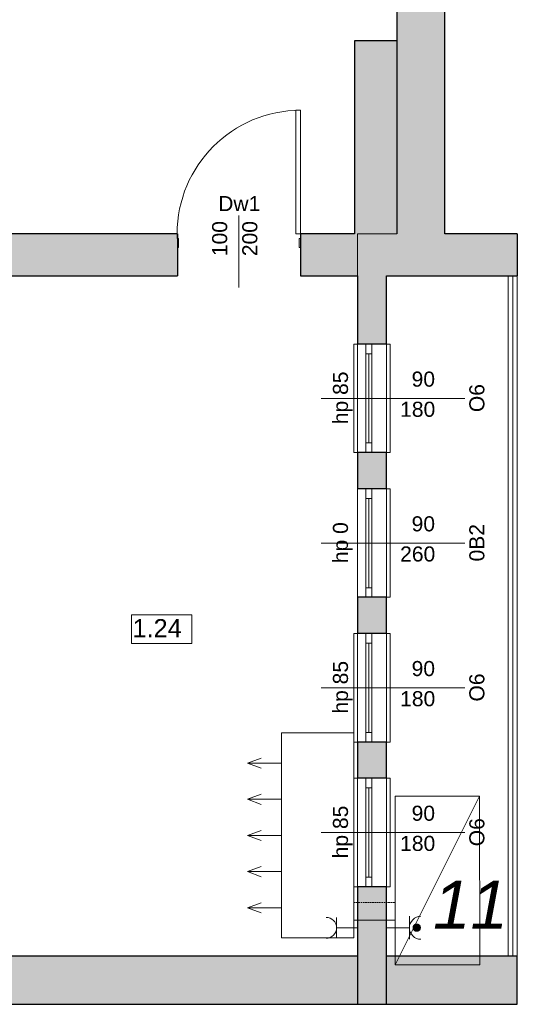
# Model space of a CAD drawing. Header units: centimetres. Extents: x -25572 to 23555, y -2435 to 15405.
# Tile 54 of 134: x 10589 to 11001, y 1643 to 2460. Entities that reach past the tile are written whole.
import ezdxf

# ---------------------------------------------------------------- set-up
doc = ezdxf.new("R2010")
doc.units = ezdxf.units.CM
doc.header["$MEASUREMENT"] = 0
doc.linetypes.add('DASHED', pattern=[1.905, 1.27, -0.635])
doc.linetypes.add('Przerywana', pattern=[24, 12, -12])
for name, color, linetype, lineweight in [('820-G Rysunki Obrazki_Nr_pióra__1', 7, 'Continuous', 13), ('820-G Rysunki Obrazki_Nr_pióra__10', 7, 'Continuous', 13), ('820-G Rysunki Obrazki_Nr_pióra__20', 1, 'Continuous', 13), ('820-G Rysunki Obrazki_Nr_pióra__4', 7, 'Continuous', 13), ('Nowe_210-A Pomieszczenia_Nr_pióra__41', 7, 'Continuous', 15), ('Nowe_220-A Ściany_Nr_pióra__19', 255, 'Continuous', 0), ('Nowe_220-A Ściany_Nr_pióra__23', 7, 'Continuous', 15), ('Nowe_220-A Ściany_Nr_pióra__27', 7, 'Continuous', 25), ('Nowe_220-A Ściany_Nr_pióra__3', 7, 'Continuous', 13), ('Nowe_220-A Ściany_Nr_pióra__7', 7, 'Continuous', 13), ('Nowe_220-A Ściany_Nr_pióra__87', 7, 'Continuous', 13), ('Nowe_260-A Balustrady_Nr_pióra__91', 7, 'Continuous', 13), ('Nowe_450-K Stropy_Nr_pióra__89', 7, 'Continuous', 13)]:
    doc.layers.add(name, color=color, linetype=linetype, lineweight=lineweight)
doc.layers.add('820-G Rysunki Obrazki_Nr_pióra__5', color=7, linetype='Continuous', lineweight=13, true_color=0x40a5ff)
doc.layers.add('Nowe_220-A Ściany_Nr_pióra__45', color=7, linetype='Continuous', lineweight=15, true_color=0x40a5ff)
doc.styles.add('STYL_AUTOMATYCZNY_5', font='arial.ttf')
doc.styles.add('STYL_AUTOMATYCZNY_6', font='arial.ttf')

msp = doc.modelspace()

# ---------------------------------------------------------------- hatches: boundary and pattern name
at = {"layer": '820-G Rysunki Obrazki_Nr_pióra__1', "linetype": 'Continuous', "lineweight": 13}
for points in [[(10914.92, 1706.37), (10914.92, 1707.43), (10914.88, 1707.16)], [(10914.88, 1706.64), (10914.92, 1706.37), (10914.88, 1707.16)], [(10914.98, 1706.12), (10914.98, 1707.68), (10914.92, 1707.43)], [(10914.92, 1706.37), (10914.98, 1706.12), (10914.92, 1707.43)], [(10915.06, 1705.86), (10915.06, 1707.94), (10914.98, 1707.68)], [(10914.98, 1706.12), (10915.06, 1705.86), (10914.98, 1707.68)], [(10915.16, 1705.62), (10915.16, 1708.18), (10915.06, 1707.94)], [(10915.06, 1705.86), (10915.16, 1705.62), (10915.06, 1707.94)], [(10915.28, 1705.39), (10915.28, 1708.42), (10915.16, 1708.18)], [(10915.16, 1705.62), (10915.28, 1705.39), (10915.16, 1708.18)], [(10915.42, 1705.16), (10915.42, 1708.64), (10915.28, 1708.42)], [(10915.28, 1705.39), (10915.42, 1705.16), (10915.28, 1708.42)], [(10915.58, 1704.95), (10915.58, 1708.85), (10915.42, 1708.64)], [(10915.42, 1705.16), (10915.58, 1704.95), (10915.42, 1708.64)], [(10915.76, 1704.76), (10915.76, 1709.04), (10915.58, 1708.85)], [(10915.58, 1704.95), (10915.76, 1704.76), (10915.58, 1708.85)], [(10915.95, 1704.58), (10915.95, 1709.22), (10915.76, 1709.04)], [(10915.76, 1704.76), (10915.95, 1704.58), (10915.76, 1709.04)], [(10916.16, 1704.42), (10916.16, 1709.38), (10915.95, 1709.22)], [(10915.95, 1704.58), (10916.16, 1704.42), (10915.95, 1709.22)], [(10916.39, 1704.28), (10916.39, 1709.52), (10916.16, 1709.38)], [(10916.16, 1704.42), (10916.39, 1704.28), (10916.16, 1709.38)], [(10916.62, 1704.15), (10916.62, 1709.65), (10916.39, 1709.52)], [(10916.39, 1704.28), (10916.62, 1704.15), (10916.39, 1709.52)], [(10916.87, 1704.05), (10916.87, 1709.75), (10916.62, 1709.65)], [(10916.62, 1704.15), (10916.87, 1704.05), (10916.62, 1709.65)], [(10917.12, 1703.97), (10917.12, 1709.83), (10916.87, 1709.75)], [(10916.87, 1704.05), (10917.12, 1703.97), (10916.87, 1709.75)], [(10917.38, 1703.92), (10917.38, 1709.88), (10917.12, 1709.83)], [(10917.12, 1703.97), (10917.38, 1703.92), (10917.12, 1709.83)], [(10917.64, 1703.88), (10917.64, 1709.92), (10917.38, 1709.88)], [(10917.38, 1703.92), (10917.64, 1703.88), (10917.38, 1709.88)], [(10917.9, 1703.87), (10917.9, 1709.93), (10917.64, 1709.92)], [(10917.64, 1703.88), (10917.9, 1703.87), (10917.64, 1709.92)], [(10917.9, 1703.87), (10918.17, 1703.88), (10917.9, 1709.93)], [(10918.17, 1703.88), (10918.17, 1709.92), (10917.9, 1709.93)], [(10918.17, 1703.88), (10918.43, 1703.92), (10918.17, 1709.92)], [(10918.43, 1703.92), (10918.43, 1709.88), (10918.17, 1709.92)], [(10918.43, 1703.92), (10918.69, 1703.97), (10918.43, 1709.88)], [(10918.69, 1703.97), (10918.69, 1709.83), (10918.43, 1709.88)], [(10918.69, 1703.97), (10918.94, 1704.05), (10918.69, 1709.83)], [(10918.94, 1704.05), (10918.94, 1709.75), (10918.69, 1709.83)], [(10918.94, 1704.05), (10919.18, 1704.15), (10918.94, 1709.75)], [(10919.18, 1704.15), (10919.18, 1709.65), (10918.94, 1709.75)], [(10919.18, 1704.15), (10919.42, 1704.28), (10919.18, 1709.65)], [(10919.42, 1704.28), (10919.42, 1709.52), (10919.18, 1709.65)], [(10919.42, 1704.28), (10919.64, 1704.42), (10919.42, 1709.52)], [(10919.64, 1704.42), (10919.64, 1709.38), (10919.42, 1709.52)], [(10919.64, 1704.42), (10919.85, 1704.58), (10919.64, 1709.38)], [(10919.85, 1704.58), (10919.85, 1709.22), (10919.64, 1709.38)], [(10919.85, 1704.58), (10920.04, 1704.76), (10919.85, 1709.22)], [(10920.04, 1704.76), (10920.04, 1709.04), (10919.85, 1709.22)], [(10920.04, 1704.76), (10920.22, 1704.95), (10920.04, 1709.04)], [(10920.22, 1704.95), (10920.22, 1708.85), (10920.04, 1709.04)], [(10920.22, 1704.95), (10920.38, 1705.16), (10920.22, 1708.85)], [(10920.38, 1705.16), (10920.38, 1708.64), (10920.22, 1708.85)], [(10920.38, 1705.16), (10920.53, 1705.39), (10920.38, 1708.64)], [(10920.53, 1705.39), (10920.53, 1708.42), (10920.38, 1708.64)], [(10920.53, 1705.39), (10920.65, 1705.62), (10920.53, 1708.42)], [(10920.65, 1705.62), (10920.65, 1708.18), (10920.53, 1708.42)], [(10920.65, 1705.62), (10920.75, 1705.86), (10920.65, 1708.18)], [(10920.75, 1705.86), (10920.75, 1707.94), (10920.65, 1708.18)], [(10920.75, 1705.86), (10920.83, 1706.12), (10920.75, 1707.94)], [(10920.83, 1706.12), (10920.83, 1707.68), (10920.75, 1707.94)], [(10920.83, 1706.12), (10920.89, 1706.37), (10920.83, 1707.68)], [(10920.89, 1706.37), (10920.89, 1707.43), (10920.83, 1707.68)], [(10920.89, 1706.37), (10920.92, 1706.64), (10920.89, 1707.43)], [(10920.92, 1706.64), (10920.92, 1707.16), (10920.89, 1707.43)]]:
    msp.add_hatch(color=7, dxfattribs=at).paths.add_polyline_path(points)
at = {"layer": 'Nowe_220-A Ściany_Nr_pióra__19', "linetype": 'Continuous', "lineweight": 0}
for points in [[(10901.38, 2899.34), (10901.38, 2282.34), (10941.38, 2282.34), (10941.38, 2899.34)], [(10901.38, 2282.34), (10901.38, 2442.34), (10866.38, 2442.34), (10866.38, 2282.34)], [(10568.76, 2247.34), (10719.38, 2247.34), (10719.38, 2282.34), (10568.76, 2282.34)], [(10821.38, 2282.34), (10821.38, 2247.34), (11001.38, 2247.34), (11001.38, 2282.34)], [(10868.76, 2247.34), (10868.76, 2190.84), (10892.76, 2190.84), (10892.76, 2247.34)], [(10868.76, 2100.84), (10868.76, 2070.84), (10875.76, 2070.84), (10880.76, 2070.84), (10892.76, 2070.84), (10892.76, 2100.84)], [(10868.76, 1950.84), (10892.76, 1950.84), (10892.76, 1980.84), (10880.76, 1980.84), (10875.76, 1980.84), (10868.76, 1980.84)], [(10868.76, 1830.84), (10892.76, 1830.84), (10892.76, 1860.84), (10868.76, 1860.84)], [(10868.76, 1683.34), (10892.76, 1683.34), (10892.76, 1740.84), (10868.76, 1740.84)], [(10568.76, 1643.34), (11001.38, 1643.34), (11001.38, 1683.34), (10568.76, 1683.34)], [(10868.76, 1643.34), (10892.76, 1643.34), (10892.76, 1683.34), (10868.76, 1683.34)], [(10868.76, 1643.34), (10892.76, 1643.34), (10892.76, 1683.34), (10868.76, 1683.34)]]:
    msp.add_hatch(color=255, dxfattribs=at).paths.add_polyline_path(points)

# ---------------------------------------------------------------- linework, layer by layer
at = {"layer": '820-G Rysunki Obrazki_Nr_pióra__20', "color": 1, "linetype": 'Continuous', "lineweight": 13}
msp.add_lwpolyline([(10865.76, 1868.34), (10805.76, 1868.34), (10805.76, 1698.34), (10865.76, 1698.34)], close=True, dxfattribs=at)
for points in [[(10805.76, 1843.34), (10777.64, 1843.34), (10788.92, 1847.56)], [(10805.76, 1843.34), (10777.64, 1843.34), (10788.92, 1839.12)], [(10805.76, 1813.34), (10777.64, 1813.34), (10788.92, 1817.56)], [(10805.76, 1813.34), (10777.64, 1813.34), (10788.92, 1809.12)], [(10970.17, 1675.99), (10970.08, 1815.99), (10900.08, 1815.99), (10900.08, 1675.99), (10970.17, 1676.04)], [(10900.08, 1675.99), (10970.08, 1815.99)], [(10805.76, 1783.34), (10777.64, 1783.34), (10788.92, 1787.56)], [(10805.76, 1783.34), (10777.64, 1783.34), (10788.92, 1779.12)], [(10805.76, 1753.34), (10777.64, 1753.34), (10788.92, 1757.56)], [(10805.76, 1753.34), (10777.64, 1753.34), (10788.92, 1749.12)], [(10805.76, 1723.34), (10777.64, 1723.34), (10788.92, 1727.56)], [(10805.76, 1723.34), (10777.64, 1723.34), (10788.92, 1719.12)], [(10900.08, 1713), (10865.76, 1713)]]:
    msp.add_lwpolyline(points, dxfattribs=at)
at = {"layer": '820-G Rysunki Obrazki_Nr_pióra__4', "color": 7, "linetype": 'Continuous', "lineweight": 13}
for p, q in [((10851.44, 1698.11), (10851.44, 1715.42)), ((10911.84, 1697.23), (10911.84, 1716.3)), ((10851.44, 1706.77), (10868.76, 1706.77)), ((10911.84, 1706.77), (10892.76, 1706.77)), ((10914.88, 1707.16), (10914.87, 1706.9)), ((10914.87, 1706.9), (10914.88, 1706.64)), ((10914.92, 1707.43), (10914.88, 1707.16)), ((10914.88, 1706.64), (10914.88, 1707.16)), ((10914.92, 1706.37), (10914.88, 1707.16)), ((10914.88, 1707.16), (10914.88, 1706.64)), ((10914.88, 1707.16), (10914.92, 1706.37)), ((10914.88, 1706.64), (10914.92, 1706.37)), ((10914.98, 1707.68), (10914.92, 1707.43)), ((10914.92, 1706.37), (10914.92, 1707.43)), ((10914.98, 1706.12), (10914.92, 1707.43)), ((10914.92, 1707.43), (10914.92, 1706.37)), ((10914.92, 1707.43), (10914.98, 1706.12)), ((10915.06, 1707.94), (10914.98, 1707.68)), ((10914.98, 1706.12), (10914.98, 1707.68)), ((10915.06, 1705.86), (10914.98, 1707.68)), ((10914.98, 1707.68), (10914.98, 1706.12)), ((10914.98, 1707.68), (10915.06, 1705.86)), ((10915.16, 1708.18), (10915.06, 1707.94)), ((10915.06, 1705.86), (10915.06, 1707.94)), ((10915.16, 1705.62), (10915.06, 1707.94)), ((10915.06, 1707.94), (10915.06, 1705.86)), ((10915.06, 1707.94), (10915.16, 1705.62)), ((10915.28, 1708.42), (10915.16, 1708.18)), ((10915.16, 1705.62), (10915.16, 1708.18)), ((10915.28, 1705.39), (10915.16, 1708.18)), ((10915.16, 1708.18), (10915.16, 1705.62)), ((10915.16, 1708.18), (10915.28, 1705.39)), ((10915.42, 1708.64), (10915.28, 1708.42)), ((10915.28, 1705.39), (10915.28, 1708.42)), ((10915.42, 1705.16), (10915.28, 1708.42)), ((10915.28, 1708.42), (10915.28, 1705.39)), ((10915.28, 1708.42), (10915.42, 1705.16)), ((10915.58, 1708.85), (10915.42, 1708.64)), ((10915.42, 1705.16), (10915.42, 1708.64)), ((10915.58, 1704.95), (10915.42, 1708.64)), ((10915.42, 1708.64), (10915.42, 1705.16)), ((10915.42, 1708.64), (10915.58, 1704.95)), ((10915.76, 1709.04), (10915.58, 1708.85)), ((10915.58, 1704.95), (10915.58, 1708.85)), ((10915.76, 1704.76), (10915.58, 1708.85)), ((10915.58, 1708.85), (10915.58, 1704.95)), ((10915.58, 1708.85), (10915.76, 1704.76)), ((10915.95, 1709.22), (10915.76, 1709.04)), ((10915.76, 1704.76), (10915.76, 1709.04)), ((10915.95, 1704.58), (10915.76, 1709.04)), ((10915.76, 1709.04), (10915.76, 1704.76)), ((10915.76, 1709.04), (10915.95, 1704.58)), ((10916.16, 1709.38), (10915.95, 1709.22)), ((10915.95, 1704.58), (10915.95, 1709.22)), ((10916.16, 1704.42), (10915.95, 1709.22)), ((10915.95, 1709.22), (10915.95, 1704.58)), ((10915.95, 1709.22), (10916.16, 1704.42)), ((10916.39, 1709.52), (10916.16, 1709.38)), ((10916.16, 1704.42), (10916.16, 1709.38)), ((10916.39, 1704.28), (10916.16, 1709.38)), ((10916.16, 1709.38), (10916.16, 1704.42)), ((10916.16, 1709.38), (10916.39, 1704.28)), ((10916.62, 1709.65), (10916.39, 1709.52)), ((10916.39, 1704.28), (10916.39, 1709.52)), ((10916.62, 1704.15), (10916.39, 1709.52)), ((10916.39, 1709.52), (10916.39, 1704.28)), ((10916.39, 1709.52), (10916.62, 1704.15)), ((10916.87, 1709.75), (10916.62, 1709.65)), ((10916.62, 1704.15), (10916.62, 1709.65)), ((10916.87, 1704.05), (10916.62, 1709.65)), ((10916.62, 1709.65), (10916.62, 1704.15)), ((10916.62, 1709.65), (10916.87, 1704.05)), ((10917.12, 1709.83), (10916.87, 1709.75)), ((10916.87, 1704.05), (10916.87, 1709.75)), ((10917.12, 1703.97), (10916.87, 1709.75)), ((10916.87, 1709.75), (10916.87, 1704.05)), ((10916.87, 1709.75), (10917.12, 1703.97)), ((10917.38, 1709.88), (10917.12, 1709.83)), ((10917.12, 1703.97), (10917.12, 1709.83)), ((10917.38, 1703.92), (10917.12, 1709.83)), ((10917.12, 1709.83), (10917.12, 1703.97)), ((10917.12, 1709.83), (10917.38, 1703.92)), ((10917.64, 1709.92), (10917.38, 1709.88)), ((10917.38, 1703.92), (10917.38, 1709.88)), ((10917.64, 1703.88), (10917.38, 1709.88)), ((10917.38, 1709.88), (10917.38, 1703.92)), ((10917.38, 1709.88), (10917.64, 1703.88)), ((10917.9, 1709.93), (10917.64, 1709.92)), ((10917.64, 1703.88), (10917.64, 1709.92)), ((10917.9, 1703.87), (10917.64, 1709.92)), ((10917.64, 1709.92), (10917.64, 1703.88)), ((10917.64, 1709.92), (10917.9, 1703.87)), ((10917.9, 1703.87), (10917.9, 1709.93)), ((10918.17, 1703.88), (10917.9, 1709.93)), ((10917.9, 1709.93), (10917.9, 1703.87)), ((10918.17, 1709.92), (10917.9, 1709.93)), ((10917.9, 1709.93), (10918.17, 1703.88)), ((10918.17, 1703.88), (10918.17, 1709.92)), ((10918.43, 1703.92), (10918.17, 1709.92)), ((10918.17, 1709.92), (10918.17, 1703.88)), ((10918.43, 1709.88), (10918.17, 1709.92)), ((10918.17, 1709.92), (10918.43, 1703.92)), ((10918.43, 1703.92), (10918.43, 1709.88)), ((10918.69, 1703.97), (10918.43, 1709.88)), ((10918.43, 1709.88), (10918.43, 1703.92)), ((10918.69, 1709.83), (10918.43, 1709.88)), ((10918.43, 1709.88), (10918.69, 1703.97)), ((10918.69, 1703.97), (10918.69, 1709.83)), ((10918.94, 1704.05), (10918.69, 1709.83)), ((10918.69, 1709.83), (10918.69, 1703.97)), ((10918.94, 1709.75), (10918.69, 1709.83)), ((10918.69, 1709.83), (10918.94, 1704.05)), ((10918.94, 1704.05), (10918.94, 1709.75)), ((10919.18, 1704.15), (10918.94, 1709.75)), ((10918.94, 1709.75), (10918.94, 1704.05)), ((10919.18, 1709.65), (10918.94, 1709.75)), ((10918.94, 1709.75), (10919.18, 1704.15)), ((10919.18, 1704.15), (10919.18, 1709.65)), ((10919.42, 1704.28), (10919.18, 1709.65)), ((10919.18, 1709.65), (10919.18, 1704.15)), ((10919.42, 1709.52), (10919.18, 1709.65)), ((10919.18, 1709.65), (10919.42, 1704.28)), ((10919.42, 1704.28), (10919.42, 1709.52)), ((10919.64, 1704.42), (10919.42, 1709.52)), ((10919.42, 1709.52), (10919.42, 1704.28)), ((10919.64, 1709.38), (10919.42, 1709.52)), ((10919.42, 1709.52), (10919.64, 1704.42)), ((10919.64, 1704.42), (10919.64, 1709.38)), ((10919.85, 1704.58), (10919.64, 1709.38)), ((10919.64, 1709.38), (10919.64, 1704.42)), ((10919.85, 1709.22), (10919.64, 1709.38)), ((10919.64, 1709.38), (10919.85, 1704.58)), ((10919.85, 1704.58), (10919.85, 1709.22)), ((10920.04, 1704.76), (10919.85, 1709.22)), ((10919.85, 1709.22), (10919.85, 1704.58)), ((10920.04, 1709.04), (10919.85, 1709.22)), ((10919.85, 1709.22), (10920.04, 1704.76)), ((10920.04, 1704.76), (10920.04, 1709.04)), ((10920.22, 1704.95), (10920.04, 1709.04)), ((10920.04, 1709.04), (10920.04, 1704.76)), ((10920.22, 1708.85), (10920.04, 1709.04)), ((10920.04, 1709.04), (10920.22, 1704.95)), ((10920.22, 1704.95), (10920.22, 1708.85)), ((10920.38, 1705.16), (10920.22, 1708.85)), ((10920.22, 1708.85), (10920.22, 1704.95)), ((10920.38, 1708.64), (10920.22, 1708.85)), ((10920.22, 1708.85), (10920.38, 1705.16)), ((10920.38, 1705.16), (10920.38, 1708.64)), ((10920.53, 1705.39), (10920.38, 1708.64)), ((10920.38, 1708.64), (10920.38, 1705.16)), ((10920.53, 1708.42), (10920.38, 1708.64)), ((10920.38, 1708.64), (10920.53, 1705.39)), ((10920.53, 1705.39), (10920.53, 1708.42)), ((10920.65, 1705.62), (10920.53, 1708.42)), ((10920.53, 1708.42), (10920.53, 1705.39)), ((10920.65, 1708.18), (10920.53, 1708.42)), ((10920.53, 1708.42), (10920.65, 1705.62)), ((10920.65, 1705.62), (10920.65, 1708.18)), ((10920.75, 1705.86), (10920.65, 1708.18)), ((10920.65, 1708.18), (10920.65, 1705.62)), ((10920.75, 1707.94), (10920.65, 1708.18)), ((10920.65, 1708.18), (10920.75, 1705.86)), ((10920.75, 1705.86), (10920.75, 1707.94)), ((10920.83, 1706.12), (10920.75, 1707.94)), ((10920.75, 1707.94), (10920.75, 1705.86)), ((10920.83, 1707.68), (10920.75, 1707.94)), ((10920.75, 1707.94), (10920.83, 1706.12)), ((10920.83, 1706.12), (10920.83, 1707.68)), ((10920.89, 1706.37), (10920.83, 1707.68)), ((10920.83, 1707.68), (10920.83, 1706.12)), ((10920.89, 1707.43), (10920.83, 1707.68)), ((10920.83, 1707.68), (10920.89, 1706.37)), ((10920.89, 1706.37), (10920.89, 1707.43)), ((10920.92, 1706.64), (10920.89, 1707.43)), ((10920.89, 1707.43), (10920.89, 1706.37)), ((10920.92, 1707.16), (10920.89, 1707.43)), ((10920.89, 1707.43), (10920.92, 1706.64)), ((10920.89, 1706.37), (10920.92, 1706.64)), ((10920.92, 1706.64), (10920.92, 1707.16)), ((10920.93, 1706.9), (10920.92, 1707.16)), ((10920.92, 1707.16), (10920.92, 1706.64)), ((10920.92, 1706.64), (10920.93, 1706.9)), ((10914.92, 1706.37), (10914.98, 1706.12)), ((10914.98, 1706.12), (10915.06, 1705.86)), ((10915.06, 1705.86), (10915.16, 1705.62)), ((10915.16, 1705.62), (10915.28, 1705.39)), ((10915.28, 1705.39), (10915.42, 1705.16)), ((10915.42, 1705.16), (10915.58, 1704.95)), ((10915.58, 1704.95), (10915.76, 1704.76)), ((10915.76, 1704.76), (10915.95, 1704.58)), ((10915.95, 1704.58), (10916.16, 1704.42)), ((10916.16, 1704.42), (10916.39, 1704.28)), ((10916.39, 1704.28), (10916.62, 1704.15)), ((10916.62, 1704.15), (10916.87, 1704.05)), ((10916.87, 1704.05), (10917.12, 1703.97)), ((10917.12, 1703.97), (10917.38, 1703.92)), ((10917.38, 1703.92), (10917.64, 1703.88)), ((10917.64, 1703.88), (10917.9, 1703.87)), ((10917.9, 1703.87), (10918.17, 1703.88)), ((10918.17, 1703.88), (10918.43, 1703.92)), ((10918.43, 1703.92), (10918.69, 1703.97)), ((10918.69, 1703.97), (10918.94, 1704.05)), ((10918.94, 1704.05), (10919.18, 1704.15)), ((10919.18, 1704.15), (10919.42, 1704.28)), ((10919.42, 1704.28), (10919.64, 1704.42)), ((10919.64, 1704.42), (10919.85, 1704.58)), ((10919.85, 1704.58), (10920.04, 1704.76)), ((10920.04, 1704.76), (10920.22, 1704.95)), ((10920.22, 1704.95), (10920.38, 1705.16)), ((10920.38, 1705.16), (10920.53, 1705.39)), ((10920.53, 1705.39), (10920.65, 1705.62)), ((10920.65, 1705.62), (10920.75, 1705.86)), ((10920.75, 1705.86), (10920.83, 1706.12)), ((10920.83, 1706.12), (10920.89, 1706.37))]:
    msp.add_line(p, q, dxfattribs=at)
for points in [[(10914.88, 1707.16), (10914.87, 1706.9), (10914.88, 1706.64)], [(10914.92, 1707.43), (10914.88, 1707.16), (10914.92, 1706.37)], [(10914.92, 1706.37), (10914.88, 1707.16), (10914.88, 1706.64)], [(10914.98, 1707.68), (10914.92, 1707.43), (10914.98, 1706.12)], [(10914.98, 1706.12), (10914.92, 1707.43), (10914.92, 1706.37)], [(10915.06, 1707.94), (10914.98, 1707.68), (10915.06, 1705.86)], [(10915.06, 1705.86), (10914.98, 1707.68), (10914.98, 1706.12)], [(10915.16, 1708.18), (10915.06, 1707.94), (10915.16, 1705.62)], [(10915.16, 1705.62), (10915.06, 1707.94), (10915.06, 1705.86)], [(10915.28, 1708.42), (10915.16, 1708.18), (10915.28, 1705.39)], [(10915.28, 1705.39), (10915.16, 1708.18), (10915.16, 1705.62)], [(10915.42, 1708.64), (10915.28, 1708.42), (10915.42, 1705.16)], [(10915.42, 1705.16), (10915.28, 1708.42), (10915.28, 1705.39)], [(10915.58, 1708.85), (10915.42, 1708.64), (10915.58, 1704.95)], [(10915.58, 1704.95), (10915.42, 1708.64), (10915.42, 1705.16)], [(10915.76, 1709.04), (10915.58, 1708.85), (10915.76, 1704.76)], [(10915.76, 1704.76), (10915.58, 1708.85), (10915.58, 1704.95)], [(10915.95, 1709.22), (10915.76, 1709.04), (10915.95, 1704.58)], [(10915.95, 1704.58), (10915.76, 1709.04), (10915.76, 1704.76)], [(10916.16, 1709.38), (10915.95, 1709.22), (10916.16, 1704.42)], [(10916.16, 1704.42), (10915.95, 1709.22), (10915.95, 1704.58)], [(10916.39, 1709.52), (10916.16, 1709.38), (10916.39, 1704.28)], [(10916.39, 1704.28), (10916.16, 1709.38), (10916.16, 1704.42)], [(10916.62, 1709.65), (10916.39, 1709.52), (10916.62, 1704.15)], [(10916.62, 1704.15), (10916.39, 1709.52), (10916.39, 1704.28)], [(10916.87, 1709.75), (10916.62, 1709.65), (10916.87, 1704.05)], [(10916.87, 1704.05), (10916.62, 1709.65), (10916.62, 1704.15)], [(10917.12, 1709.83), (10916.87, 1709.75), (10917.12, 1703.97)], [(10917.12, 1703.97), (10916.87, 1709.75), (10916.87, 1704.05)], [(10917.38, 1709.88), (10917.12, 1709.83), (10917.38, 1703.92)], [(10917.38, 1703.92), (10917.12, 1709.83), (10917.12, 1703.97)], [(10917.64, 1709.92), (10917.38, 1709.88), (10917.64, 1703.88)], [(10917.64, 1703.88), (10917.38, 1709.88), (10917.38, 1703.92)], [(10917.9, 1709.93), (10917.64, 1709.92), (10917.9, 1703.87)], [(10917.9, 1703.87), (10917.64, 1709.92), (10917.64, 1703.88)], [(10918.17, 1703.88), (10917.9, 1709.93), (10917.9, 1703.87)], [(10918.17, 1709.92), (10917.9, 1709.93), (10918.17, 1703.88)], [(10918.43, 1703.92), (10918.17, 1709.92), (10918.17, 1703.88)], [(10918.43, 1709.88), (10918.17, 1709.92), (10918.43, 1703.92)], [(10918.69, 1703.97), (10918.43, 1709.88), (10918.43, 1703.92)], [(10918.69, 1709.83), (10918.43, 1709.88), (10918.69, 1703.97)], [(10918.94, 1704.05), (10918.69, 1709.83), (10918.69, 1703.97)], [(10918.94, 1709.75), (10918.69, 1709.83), (10918.94, 1704.05)], [(10919.18, 1704.15), (10918.94, 1709.75), (10918.94, 1704.05)], [(10919.18, 1709.65), (10918.94, 1709.75), (10919.18, 1704.15)], [(10919.42, 1704.28), (10919.18, 1709.65), (10919.18, 1704.15)], [(10919.42, 1709.52), (10919.18, 1709.65), (10919.42, 1704.28)], [(10919.64, 1704.42), (10919.42, 1709.52), (10919.42, 1704.28)], [(10919.64, 1709.38), (10919.42, 1709.52), (10919.64, 1704.42)], [(10919.85, 1704.58), (10919.64, 1709.38), (10919.64, 1704.42)], [(10919.85, 1709.22), (10919.64, 1709.38), (10919.85, 1704.58)], [(10920.04, 1704.76), (10919.85, 1709.22), (10919.85, 1704.58)], [(10920.04, 1709.04), (10919.85, 1709.22), (10920.04, 1704.76)], [(10920.22, 1704.95), (10920.04, 1709.04), (10920.04, 1704.76)], [(10920.22, 1708.85), (10920.04, 1709.04), (10920.22, 1704.95)], [(10920.38, 1705.16), (10920.22, 1708.85), (10920.22, 1704.95)], [(10920.38, 1708.64), (10920.22, 1708.85), (10920.38, 1705.16)], [(10920.53, 1705.39), (10920.38, 1708.64), (10920.38, 1705.16)], [(10920.53, 1708.42), (10920.38, 1708.64), (10920.53, 1705.39)], [(10920.65, 1705.62), (10920.53, 1708.42), (10920.53, 1705.39)], [(10920.65, 1708.18), (10920.53, 1708.42), (10920.65, 1705.62)], [(10920.75, 1705.86), (10920.65, 1708.18), (10920.65, 1705.62)], [(10920.75, 1707.94), (10920.65, 1708.18), (10920.75, 1705.86)], [(10920.83, 1706.12), (10920.75, 1707.94), (10920.75, 1705.86)], [(10920.83, 1707.68), (10920.75, 1707.94), (10920.83, 1706.12)], [(10920.89, 1706.37), (10920.83, 1707.68), (10920.83, 1706.12)], [(10920.89, 1707.43), (10920.83, 1707.68), (10920.89, 1706.37)], [(10920.92, 1706.64), (10920.89, 1707.43), (10920.89, 1706.37)], [(10920.92, 1707.16), (10920.89, 1707.43), (10920.92, 1706.64)], [(10920.93, 1706.9), (10920.92, 1707.16), (10920.92, 1706.64)]]:
    msp.add_lwpolyline(points, close=True, dxfattribs=at)
for centre, radius, start, end in [((10842.79, 1706.77), 8.66, 270, 90), ((10921.38, 1706.77), 9.54, 90, 270)]:
    msp.add_arc(centre, radius, start, end, dxfattribs=at)
at = {"layer": '820-G Rysunki Obrazki_Nr_pióra__5', "color": 161, "linetype": 'DASHED', "lineweight": 13, "true_color": 0x40a5ff}
msp.add_lwpolyline([(10865.76, 1727.76), (10900.08, 1727.76)], dxfattribs=at)
at = {"layer": 'Nowe_210-A Pomieszczenia_Nr_pióra__41', "color": 7, "linetype": 'Continuous', "lineweight": 15}
for p, q in [((10681.38, 1966.2), (10731.42, 1966.2)), ((10681.38, 1942.63), (10681.38, 1966.2)), ((10731.42, 1966.2), (10731.42, 1942.63)), ((10731.42, 1942.63), (10681.38, 1942.63))]:
    msp.add_line(p, q, dxfattribs=at)
at = {"layer": 'Nowe_220-A Ściany_Nr_pióra__23', "color": 7, "linetype": 'Continuous', "lineweight": 15}
for p, q in [((10719.18, 2278.34), (10719.18, 2282.34)), ((10719.18, 2282.34), (10719.38, 2282.34)), ((10720.38, 2278.34), (10719.18, 2278.34)), ((10719.38, 2282.34), (10719.38, 2270.84)), ((10720.38, 2270.84), (10720.38, 2278.34)), ((10821.58, 2278.34), (10820.38, 2278.34)), ((10820.38, 2278.34), (10820.38, 2270.84)), ((10821.38, 2270.84), (10821.38, 2282.34)), ((10821.38, 2282.34), (10821.58, 2282.34)), ((10821.58, 2282.34), (10821.58, 2278.34)), ((10719.38, 2270.84), (10720.38, 2270.84)), ((10820.38, 2270.84), (10821.38, 2270.84)), ((10875.76, 2182.84), (10875.76, 2190.84)), ((10880.76, 2190.84), (10880.76, 2182.84)), ((10880.76, 2182.84), (10875.76, 2182.84)), ((10875.76, 2100.84), (10875.76, 2108.84)), ((10875.76, 2108.84), (10880.76, 2108.84)), ((10880.76, 2108.84), (10880.76, 2100.84)), ((10875.76, 2062.84), (10875.76, 2070.84)), ((10880.76, 2070.84), (10880.76, 2062.84)), ((10880.76, 2062.84), (10875.76, 2062.84)), ((10875.76, 1980.84), (10875.76, 1988.84)), ((10875.76, 1988.84), (10880.76, 1988.84)), ((10880.76, 1988.84), (10880.76, 1980.84)), ((10875.76, 1942.84), (10875.76, 1950.84)), ((10880.76, 1950.84), (10880.76, 1942.84)), ((10880.76, 1942.84), (10875.76, 1942.84)), ((10875.76, 1860.84), (10875.76, 1868.84)), ((10875.76, 1868.84), (10880.76, 1868.84)), ((10880.76, 1868.84), (10880.76, 1860.84)), ((10875.76, 1822.84), (10875.76, 1830.84)), ((10880.76, 1830.84), (10880.76, 1822.84)), ((10880.76, 1822.84), (10875.76, 1822.84)), ((10875.76, 1740.84), (10875.76, 1748.84)), ((10875.76, 1748.84), (10880.76, 1748.84)), ((10880.76, 1748.84), (10880.76, 1740.84))]:
    msp.add_line(p, q, dxfattribs=at)
at = {"layer": 'Nowe_220-A Ściany_Nr_pióra__27', "color": 7, "linetype": 'Continuous', "lineweight": 25}
for p, q in [((10719.38, 2282.34), (10719.38, 2270.84)), ((10719.38, 2282.34), (10719.38, 2270.84)), ((10719.38, 2282.34), (10719.38, 2270.84)), ((10821.38, 2282.34), (10821.38, 2270.84)), ((10821.38, 2282.34), (10821.38, 2270.84)), ((10821.38, 2282.34), (10821.38, 2270.84)), ((10719.38, 2270.84), (10719.38, 2247.34)), ((10719.38, 2270.84), (10719.38, 2247.34)), ((10821.38, 2270.84), (10821.38, 2247.34)), ((10821.38, 2270.84), (10821.38, 2247.34)), ((10875.76, 2190.84), (10868.76, 2190.84)), ((10875.76, 2190.84), (10868.76, 2190.84)), ((10880.76, 2190.84), (10875.76, 2190.84)), ((10880.76, 2190.84), (10875.76, 2190.84)), ((10880.76, 2190.84), (10875.76, 2190.84)), ((10892.76, 2190.84), (10880.76, 2190.84)), ((10892.76, 2190.84), (10880.76, 2190.84)), ((10875.76, 2100.84), (10868.76, 2100.84)), ((10875.76, 2100.84), (10868.76, 2100.84)), ((10880.76, 2100.84), (10875.76, 2100.84)), ((10880.76, 2100.84), (10875.76, 2100.84)), ((10880.76, 2100.84), (10875.76, 2100.84)), ((10892.76, 2100.84), (10880.76, 2100.84)), ((10892.76, 2100.84), (10880.76, 2100.84)), ((10875.76, 2070.84), (10868.76, 2070.84)), ((10875.76, 2070.84), (10868.76, 2070.84)), ((10880.76, 2070.84), (10875.76, 2070.84)), ((10880.76, 2070.84), (10875.76, 2070.84)), ((10880.76, 2070.84), (10875.76, 2070.84)), ((10892.76, 2070.84), (10880.76, 2070.84)), ((10892.76, 2070.84), (10880.76, 2070.84)), ((10875.76, 1980.84), (10868.76, 1980.84)), ((10875.76, 1980.84), (10868.76, 1980.84)), ((10880.76, 1980.84), (10875.76, 1980.84)), ((10880.76, 1980.84), (10875.76, 1980.84)), ((10880.76, 1980.84), (10875.76, 1980.84)), ((10892.76, 1980.84), (10880.76, 1980.84)), ((10892.76, 1980.84), (10880.76, 1980.84)), ((10875.76, 1950.84), (10868.76, 1950.84)), ((10875.76, 1950.84), (10868.76, 1950.84)), ((10880.76, 1950.84), (10875.76, 1950.84)), ((10880.76, 1950.84), (10875.76, 1950.84)), ((10880.76, 1950.84), (10875.76, 1950.84)), ((10892.76, 1950.84), (10880.76, 1950.84)), ((10892.76, 1950.84), (10880.76, 1950.84)), ((10875.76, 1860.84), (10868.76, 1860.84)), ((10875.76, 1860.84), (10868.76, 1860.84)), ((10880.76, 1860.84), (10875.76, 1860.84)), ((10880.76, 1860.84), (10875.76, 1860.84)), ((10880.76, 1860.84), (10875.76, 1860.84)), ((10892.76, 1860.84), (10880.76, 1860.84)), ((10892.76, 1860.84), (10880.76, 1860.84)), ((10875.76, 1830.84), (10868.76, 1830.84)), ((10875.76, 1830.84), (10868.76, 1830.84)), ((10880.76, 1830.84), (10875.76, 1830.84)), ((10880.76, 1830.84), (10875.76, 1830.84)), ((10880.76, 1830.84), (10875.76, 1830.84)), ((10892.76, 1830.84), (10880.76, 1830.84)), ((10892.76, 1830.84), (10880.76, 1830.84)), ((10875.76, 1740.84), (10868.76, 1740.84)), ((10875.76, 1740.84), (10868.76, 1740.84)), ((10880.76, 1740.84), (10875.76, 1740.84)), ((10880.76, 1740.84), (10875.76, 1740.84)), ((10880.76, 1740.84), (10875.76, 1740.84)), ((10892.76, 1740.84), (10880.76, 1740.84)), ((10892.76, 1740.84), (10880.76, 1740.84)), ((10868.76, 1683.34), (10868.76, 1643.34)), ((10868.76, 1683.34), (10868.76, 1643.34)), ((10892.76, 1643.34), (10892.76, 1683.34)), ((10892.76, 1643.34), (10892.76, 1683.34))]:
    msp.add_line(p, q, dxfattribs=at)
for points in [[(10901.38, 2859.34), (10901.38, 2282.34)], [(10941.38, 2282.34), (10941.38, 2859.34)], [(10901.38, 2442.34), (10866.38, 2442.34)], [(10866.38, 2442.34), (10866.38, 2282.34)], [(10719.38, 2282.34), (10568.76, 2282.34)], [(10866.38, 2282.34), (10821.38, 2282.34)], [(11001.38, 2282.34), (10941.38, 2282.34)], [(11001.38, 2282.34), (11001.38, 2247.34)], [(10568.76, 2247.34), (10719.38, 2247.34)], [(10821.38, 2247.34), (10868.76, 2247.34)], [(10868.76, 2247.34), (10868.76, 2190.84)], [(10892.76, 2247.34), (11001.38, 2247.34)], [(10892.76, 2190.84), (10892.76, 2247.34)], [(10868.76, 2100.84), (10868.76, 2070.84)], [(10892.76, 2070.84), (10892.76, 2100.84)], [(10868.76, 1980.84), (10868.76, 1950.84)], [(10892.76, 1950.84), (10892.76, 1980.84)], [(10868.76, 1860.84), (10868.76, 1830.84)], [(10892.76, 1830.84), (10892.76, 1860.84)], [(10868.76, 1740.84), (10868.76, 1683.34)], [(10892.76, 1683.34), (10892.76, 1740.84)], [(10868.76, 1683.34), (10568.76, 1683.34)], [(11001.38, 1683.34), (10892.76, 1683.34)], [(11001.38, 1643.34), (11001.38, 1683.34)], [(10568.76, 1643.34), (11001.38, 1643.34)]]:
    msp.add_lwpolyline(points, dxfattribs=at)
at = {"layer": 'Nowe_220-A Ściany_Nr_pióra__3', "color": 7, "linetype": 'Continuous', "lineweight": 13}
for p, q in [((10817.58, 2282.34), (10817.58, 2384.74)), ((10817.58, 2384.74), (10821.58, 2384.74)), ((10821.58, 2384.74), (10821.58, 2282.34)), ((10821.58, 2282.34), (10817.58, 2282.34)), ((10865.76, 2100.84), (10865.76, 2190.84)), ((10865.76, 2190.84), (10868.76, 2190.84)), ((10895.76, 2190.84), (10892.76, 2190.84)), ((10895.76, 2100.84), (10895.76, 2190.84)), ((10875.76, 2108.84), (10875.76, 2182.84)), ((10878.26, 2108.84), (10878.26, 2182.84)), ((10880.76, 2182.84), (10880.76, 2108.84)), ((10868.76, 2100.84), (10865.76, 2100.84)), ((10892.76, 2100.84), (10895.76, 2100.84)), ((10868.76, 1980.84), (10868.76, 2070.84)), ((10895.76, 2070.84), (10892.76, 2070.84)), ((10895.76, 1980.84), (10895.76, 2070.84)), ((10875.76, 1988.84), (10875.76, 2062.84)), ((10878.26, 1988.84), (10878.26, 2062.84)), ((10880.76, 2062.84), (10880.76, 1988.84)), ((10892.76, 1980.84), (10895.76, 1980.84)), ((10865.76, 1860.84), (10865.76, 1950.84)), ((10865.76, 1950.84), (10868.76, 1950.84)), ((10895.76, 1950.84), (10892.76, 1950.84)), ((10895.76, 1860.84), (10895.76, 1950.84)), ((10875.76, 1868.84), (10875.76, 1942.84)), ((10878.26, 1868.84), (10878.26, 1942.84)), ((10880.76, 1942.84), (10880.76, 1868.84)), ((10868.76, 1860.84), (10865.76, 1860.84)), ((10892.76, 1860.84), (10895.76, 1860.84)), ((10865.76, 1740.84), (10865.76, 1830.84)), ((10865.76, 1830.84), (10868.76, 1830.84)), ((10895.76, 1830.84), (10892.76, 1830.84)), ((10895.76, 1740.84), (10895.76, 1830.84)), ((10875.76, 1748.84), (10875.76, 1822.84)), ((10878.26, 1748.84), (10878.26, 1822.84)), ((10880.76, 1822.84), (10880.76, 1748.84)), ((10868.76, 1740.84), (10865.76, 1740.84)), ((10892.76, 1740.84), (10895.76, 1740.84))]:
    msp.add_line(p, q, dxfattribs=at)
at = {"layer": 'Nowe_220-A Ściany_Nr_pióra__3', "color": 7, "linetype": 'Przerywana', "lineweight": 13}
for p, q in [((10868.76, 2100.84), (10868.76, 2190.84)), ((10892.76, 2100.84), (10892.76, 2190.84)), ((10892.76, 1980.84), (10892.76, 2070.84)), ((10868.76, 1860.84), (10868.76, 1950.84)), ((10892.76, 1860.84), (10892.76, 1950.84)), ((10868.76, 1740.84), (10868.76, 1830.84)), ((10892.76, 1740.84), (10892.76, 1830.84))]:
    msp.add_line(p, q, dxfattribs=at)
at = {"layer": 'Nowe_220-A Ściany_Nr_pióra__3', "color": 7, "linetype": 'Continuous', "lineweight": 13}
msp.add_arc((10821.58, 2282.34), 102.4, 90, 180, dxfattribs=at)
at = {"layer": 'Nowe_220-A Ściany_Nr_pióra__45', "color": 161, "linetype": 'Continuous', "lineweight": 15, "true_color": 0x40a5ff}
for p, q in [((10770.38, 2297.52), (10770.38, 2237.88)), ((10957.94, 2145.84), (10838.76, 2145.84)), ((10957.94, 2025.84), (10838.76, 2025.84)), ((10957.94, 1905.84), (10838.76, 1905.84)), ((10957.94, 1785.84), (10838.76, 1785.84))]:
    msp.add_line(p, q, dxfattribs=at)
at = {"layer": 'Nowe_220-A Ściany_Nr_pióra__87', "color": 7, "linetype": 'Continuous', "lineweight": 13}
msp.add_line((10868.76, 1643.34), (10892.76, 1643.34), dxfattribs=at)
msp.add_line((10868.76, 1643.34), (10892.76, 1643.34), dxfattribs=at)
at = {"layer": 'Nowe_260-A Balustrady_Nr_pióra__91', "color": 7, "linetype": 'Continuous', "lineweight": 13}
msp.add_lwpolyline([(10997.79, 2247.34), (10993.79, 2247.34), (10993.79, 1683.34), (10997.79, 1683.34)], close=True, dxfattribs=at)
at = {"layer": 'Nowe_450-K Stropy_Nr_pióra__89', "color": 7, "linetype": 'Continuous', "lineweight": 13}
for points in [[(6369.38, 1683.34), (10868.76, 1683.34), (10868.76, 2282.34), (10901.38, 2282.34), (10901.38, 2859.34), (6369.38, 2859.34)], [(6369.38, 1683.34), (10868.76, 1683.34), (10868.76, 2282.34), (10901.38, 2282.34), (10901.38, 2859.34), (6369.38, 2859.34)], [(6369.38, 2859.34), (6369.38, 1683.34), (10868.76, 1683.34), (10868.76, 2282.34), (10901.38, 2282.34), (10901.38, 2859.34)], [(10892.76, 1683.34), (11001.38, 1683.34), (11001.38, 2247.34), (10892.76, 2247.34)]]:
    msp.add_lwpolyline(points, close=True, dxfattribs=at)

# ---------------------------------------------------------------- texts
at = {"layer": '820-G Rysunki Obrazki_Nr_pióra__10', "color": 7, "linetype": 'Continuous', "lineweight": 13, "insert": (10931.41, 1705.93), "char_height": 40, "attachment_point": 7, "style": 'STYL_AUTOMATYCZNY_5'}
msp.add_mtext('\\A1;{\\pql;\\fArial|b0|i1|c238|p0;\\W1.000000;11}', dxfattribs=at)
at = {"layer": 'Nowe_210-A Pomieszczenia_Nr_pióra__41', "color": 7, "linetype": 'Continuous', "lineweight": 15, "insert": (10706.4, 1962.78), "char_height": 15, "attachment_point": 2, "style": 'STYL_AUTOMATYCZNY_6'}
msp.add_mtext('\\A1;{\\pqc;\\pt0,25;\\fArial|b0|i0|c238|p0;\\W1.000000;1.24\\fArial|b0|i0|c238|p0;\\W1.000000;\\A1{\\H.66x;\\S^  ;}\\fArial|b0|i0|c238|p0;\\W1.000000;\\fArial|b0|i0|c238|p0;\\W1.000000;\\A1{\\H.66x;\\S^  ;}}', dxfattribs=at)
at = {"layer": 'Nowe_220-A Ściany_Nr_pióra__7', "color": 7, "linetype": 'Continuous', "lineweight": 13, "char_height": 12.5, "attachment_point": 7, "rotation": 90, "style": 'STYL_AUTOMATYCZNY_6'}
for s, insert in [('\\A1;{\\pql;\\pt0;\\fArial|b0|i0|c238|p0;\\W1.000000;100\\fArial|b0|i0|c238|p0;\\W1.000000;\\A1{\\H.66x;\\S^  ;}\\fArial|b0|i0|c238|p0;\\W1.000000;\\fArial|b0|i0|c238|p0;\\W1.000000;}', (10764.33, 2263.74)), ('\\A1;{\\pql;\\pt0;\\fArial|b0|i0|c238|p0;\\W1.000000;200\\fArial|b0|i0|c238|p0;\\W1.000000;\\A1{\\H.66x;\\S^  ;}\\fArial|b0|i0|c238|p0;\\W1.000000;\\fArial|b0|i0|c238|p0;\\W1.000000;}', (10789.33, 2263.74)), ('\\A1;{\\pql;\\pt0;\\fArial|b0|i0|c238|p0;\\W1.000000;hp 85\\fArial|b0|i0|c238|p0;\\W1.000000;\\A1{\\H.66x;\\S^  ;}\\fArial|b0|i0|c238|p0;\\W1.000000;\\fArial|b0|i0|c238|p0;\\W1.000000;}', (10864.67, 2124.39)), ('\\A1;{\\pql;\\pt0;\\fArial|b0|i0|c238|p0;\\W1.000000;O6\\fArial|b0|i0|c238|p0;\\W1.000000;\\fArial|b0|i0|c238|p0;\\W1.000000;\\fArial|b0|i0|c238|p0;\\W1.000000;}', (10974.22, 2134.4)), ('\\A1;{\\pql;\\pt0;\\fArial|b0|i0|c238|p0;\\W1.000000;hp 0\\fArial|b0|i0|c238|p0;\\W1.000000;\\A1{\\H.66x;\\S^  ;}\\fArial|b0|i0|c238|p0;\\W1.000000;\\fArial|b0|i0|c238|p0;\\W1.000000;}', (10864.67, 2009.16)), ('\\A1;{\\pql;\\pt0;\\fArial|b0|i0|c238|p0;\\W1.000000;0B2\\fArial|b0|i0|c238|p0;\\W1.000000;\\fArial|b0|i0|c238|p0;\\W1.000000;\\fArial|b0|i0|c238|p0;\\W1.000000;}', (10974.22, 2010.59)), ('\\A1;{\\pql;\\pt0;\\fArial|b0|i0|c238|p0;\\W1.000000;hp 85\\fArial|b0|i0|c238|p0;\\W1.000000;\\A1{\\H.66x;\\S^  ;}\\fArial|b0|i0|c238|p0;\\W1.000000;\\fArial|b0|i0|c238|p0;\\W1.000000;}', (10864.67, 1884.39)), ('\\A1;{\\pql;\\pt0;\\fArial|b0|i0|c238|p0;\\W1.000000;O6\\fArial|b0|i0|c238|p0;\\W1.000000;\\fArial|b0|i0|c238|p0;\\W1.000000;\\fArial|b0|i0|c238|p0;\\W1.000000;}', (10974.22, 1894.4)), ('\\A1;{\\pql;\\pt0;\\fArial|b0|i0|c238|p0;\\W1.000000;hp 85\\fArial|b0|i0|c238|p0;\\W1.000000;\\A1{\\H.66x;\\S^  ;}\\fArial|b0|i0|c238|p0;\\W1.000000;\\fArial|b0|i0|c238|p0;\\W1.000000;}', (10864.67, 1764.39)), ('\\A1;{\\pql;\\pt0;\\fArial|b0|i0|c238|p0;\\W1.000000;O6\\fArial|b0|i0|c238|p0;\\W1.000000;\\fArial|b0|i0|c238|p0;\\W1.000000;\\fArial|b0|i0|c238|p0;\\W1.000000;}', (10974.22, 1774.4))]:
    msp.add_mtext(s, dxfattribs=dict(at, insert=insert))
at = {"layer": 'Nowe_220-A Ściany_Nr_pióra__7', "color": 7, "linetype": 'Continuous', "lineweight": 13, "char_height": 12.5, "attachment_point": 7, "style": 'STYL_AUTOMATYCZNY_6'}
for s, insert in [('\\A1;{\\pql;\\pt0;\\fArial|b0|i0|c238|p0;\\W1.000000;Dw1\\fArial|b0|i0|c238|p0;\\W1.000000;\\fArial|b0|i0|c238|p0;\\W1.000000;\\fArial|b0|i0|c238|p0;\\W1.000000;}', (10753.23, 2301.09)), ('\\A1;{\\pql;\\pt0;\\fArial|b0|i0|c238|p0;\\W1.000000;90\\fArial|b0|i0|c238|p0;\\W1.000000;\\A1{\\H.66x;\\S^  ;}\\fArial|b0|i0|c238|p0;\\W1.000000;\\fArial|b0|i0|c238|p0;\\W1.000000;}', (10913.69, 2151.88)), ('\\A1;{\\pql;\\pt0;\\fArial|b0|i0|c238|p0;\\W1.000000;180\\fArial|b0|i0|c238|p0;\\W1.000000;\\A1{\\H.66x;\\S^  ;}\\fArial|b0|i0|c238|p0;\\W1.000000;\\fArial|b0|i0|c238|p0;\\W1.000000;}', (10904.16, 2126.88)), ('\\A1;{\\pql;\\pt0;\\fArial|b0|i0|c238|p0;\\W1.000000;90\\fArial|b0|i0|c238|p0;\\W1.000000;\\A1{\\H.66x;\\S^  ;}\\fArial|b0|i0|c238|p0;\\W1.000000;\\fArial|b0|i0|c238|p0;\\W1.000000;}', (10913.69, 2031.88)), ('\\A1;{\\pql;\\pt0;\\fArial|b0|i0|c238|p0;\\W1.000000;260\\fArial|b0|i0|c238|p0;\\W1.000000;\\A1{\\H.66x;\\S^  ;}\\fArial|b0|i0|c238|p0;\\W1.000000;\\fArial|b0|i0|c238|p0;\\W1.000000;}', (10904.16, 2006.88)), ('\\A1;{\\pql;\\pt0;\\fArial|b0|i0|c238|p0;\\W1.000000;90\\fArial|b0|i0|c238|p0;\\W1.000000;\\A1{\\H.66x;\\S^  ;}\\fArial|b0|i0|c238|p0;\\W1.000000;\\fArial|b0|i0|c238|p0;\\W1.000000;}', (10913.69, 1911.88)), ('\\A1;{\\pql;\\pt0;\\fArial|b0|i0|c238|p0;\\W1.000000;180\\fArial|b0|i0|c238|p0;\\W1.000000;\\A1{\\H.66x;\\S^  ;}\\fArial|b0|i0|c238|p0;\\W1.000000;\\fArial|b0|i0|c238|p0;\\W1.000000;}', (10904.16, 1886.88)), ('\\A1;{\\pql;\\pt0;\\fArial|b0|i0|c238|p0;\\W1.000000;90\\fArial|b0|i0|c238|p0;\\W1.000000;\\A1{\\H.66x;\\S^  ;}\\fArial|b0|i0|c238|p0;\\W1.000000;\\fArial|b0|i0|c238|p0;\\W1.000000;}', (10913.69, 1791.88)), ('\\A1;{\\pql;\\pt0;\\fArial|b0|i0|c238|p0;\\W1.000000;180\\fArial|b0|i0|c238|p0;\\W1.000000;\\A1{\\H.66x;\\S^  ;}\\fArial|b0|i0|c238|p0;\\W1.000000;\\fArial|b0|i0|c238|p0;\\W1.000000;}', (10904.16, 1766.88))]:
    msp.add_mtext(s, dxfattribs=dict(at, insert=insert))

doc.saveas('drawing.dxf')
